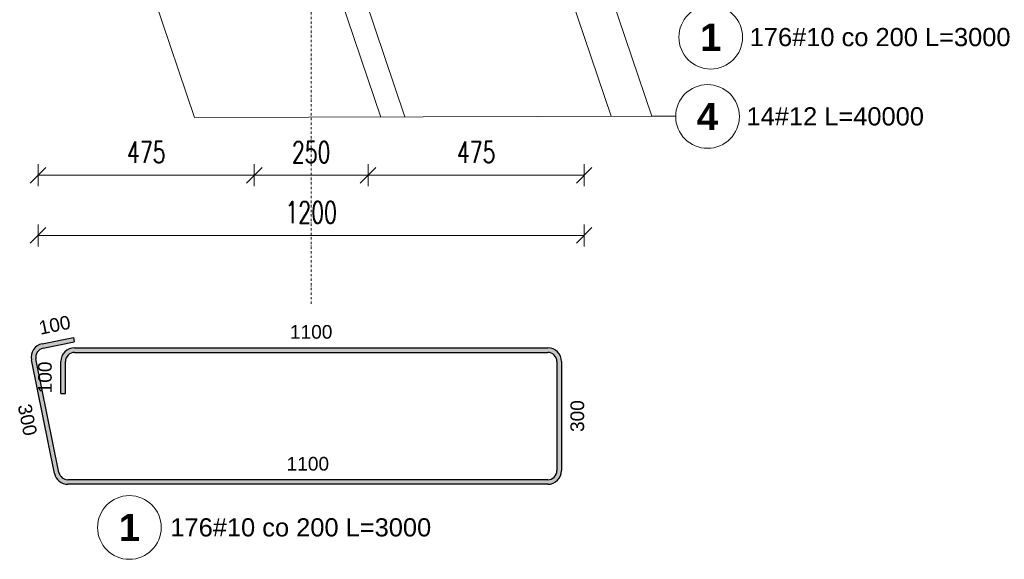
# Model space of a CAD drawing. Extents: x -274995 to 107519, y -337635 to 244261.
# Tile 20 of 49: x 74009 to 76173, y -48828 to -47641. Entities that reach past the tile are written whole.
import ezdxf

# ---------------------------------------------------------------- set-up
doc = ezdxf.new("R2010")
doc.units = 0
doc.header["$LTSCALE"] = 10
doc.header["$MEASUREMENT"] = 0
doc.linetypes.add('DASHDOT', pattern=[1, 0.5, -0.25, 0, -0.25])
doc.layers.add('P-Osie', color=1, linetype='DASHDOT', lineweight=18)
doc.layers.add('P-Wymiar', color=254, linetype='Continuous', lineweight=9)
for name, color, linetype in [('RCAD_opis kształtu pręta', 7, 'Continuous'), ('RCAD_opis rozkładu', 7, 'Continuous'), ('RCAD_pręt wyrzucony', 130, 'Continuous')]:
    doc.layers.add(name, color=color, linetype=linetype)
doc.styles.add('ROMANS', font='romans.shx', dxfattribs={"width": 0.7})
doc.styles.add('style1', font='arial.ttf')
doc.styles.add('style3', font='arialbd.ttf')
doc.dimstyles.new('A25', dxfattribs={"dimscale": 27, "dimtxt": 1.75, "dimasz": 0.05, "dimexe": 0, "dimexo": 0, "dimgap": 1, "dimtad": 1, "dimdec": 4, "dimrnd": 1, "dimdsep": 46, "dimtxsty": 'ROMANS', "dimblk": '[[[[[[[[', "dimcen": 2, "dimdle": 2, "dimse1": 1, "dimse2": 1, "dimclrd": 256, "dimclrt": 1, "dimadec": 0, "dimazin": 0, "dimtfac": 1, "dimtdec": 4, "dimtix": 1, "dimtmove": 2, "dimatfit": 3, "dimldrblk": '[[[[[[[[', "dimfxl": 0, "dimtvp": 0.6, "dimtolj": 1, "dimlwd": -1, "dimarcsym": 0})

# ---------------------------------------------------------------- blocks, each defined once
blk = doc.blocks.new('[[[[[[[[')
at = {"layer": 'P-Wymiar'}
for p, q in [((0, 18), (0, -18)), ((-12.7, -12.7), (12.7, 12.7)), ((0, 0), (-4.6, 0))]:
    blk.add_line(p, q, dxfattribs=at)
blk = doc.blocks.new('*D501')
at = {"layer": 'Defpoints', "color": 0, "transparency": 16777216}
for p in [(74524.8, -47117.6), (74049.8, -47517.6), (74524.8, -47983.5)]:
    blk.add_point(p, dxfattribs=at)
at = {"layer": 'P-Wymiar', "transparency": 16777216}
blk.add_line((74051.2, -47983.5), (74523.5, -47983.5), dxfattribs=at)
at = {"layer": 'P-Wymiar', "transparency": 16777216, "xscale": 1.35, "yscale": 1.35, "zscale": 1.35, "rotation": 180}
blk.add_blockref('[[[[[[[[', (74049.8, -47983.5), dxfattribs=at)
at = {"layer": 'P-Wymiar', "transparency": 16777216, "xscale": 1.35, "yscale": 1.35, "zscale": 1.35}
blk.add_blockref('[[[[[[[[', (74524.8, -47983.5), dxfattribs=at)
at = {"layer": 'P-Wymiar', "color": 1, "transparency": 16777216, "insert": (74287.3, -47932.9), "char_height": 47.25, "attachment_point": 5, "style": 'ROMANS'}
blk.add_mtext('\\A1;475', dxfattribs=at)
blk = doc.blocks.new('*D502')
at = {"layer": 'Defpoints', "color": 0, "transparency": 16777216}
for p in [(74524.8, -47117.6), (74774.8, -47117.6), (74774.8, -47983.5)]:
    blk.add_point(p, dxfattribs=at)
at = {"layer": 'P-Wymiar', "transparency": 16777216}
blk.add_line((74526.2, -47983.5), (74773.5, -47983.5), dxfattribs=at)
at = {"layer": 'P-Wymiar', "transparency": 16777216, "xscale": 1.35, "yscale": 1.35, "zscale": 1.35, "rotation": 180}
blk.add_blockref('[[[[[[[[', (74524.8, -47983.5), dxfattribs=at)
at = {"layer": 'P-Wymiar', "transparency": 16777216, "xscale": 1.35, "yscale": 1.35, "zscale": 1.35}
blk.add_blockref('[[[[[[[[', (74774.8, -47983.5), dxfattribs=at)
at = {"layer": 'P-Wymiar', "color": 1, "transparency": 16777216, "insert": (74649.8, -47932.9), "char_height": 47.25, "attachment_point": 5, "style": 'ROMANS'}
blk.add_mtext('\\A1;250', dxfattribs=at)
blk = doc.blocks.new('*D503')
at = {"layer": 'Defpoints', "color": 0, "transparency": 16777216}
for p in [(74774.8, -47117.6), (75249.8, -47117.6), (75249.8, -47983.5)]:
    blk.add_point(p, dxfattribs=at)
at = {"layer": 'P-Wymiar', "transparency": 16777216}
blk.add_line((74776.2, -47983.5), (75248.5, -47983.5), dxfattribs=at)
at = {"layer": 'P-Wymiar', "transparency": 16777216, "xscale": 1.35, "yscale": 1.35, "zscale": 1.35, "rotation": 180}
blk.add_blockref('[[[[[[[[', (74774.8, -47983.5), dxfattribs=at)
at = {"layer": 'P-Wymiar', "transparency": 16777216, "xscale": 1.35, "yscale": 1.35, "zscale": 1.35}
blk.add_blockref('[[[[[[[[', (75249.8, -47983.5), dxfattribs=at)
at = {"layer": 'P-Wymiar', "color": 1, "transparency": 16777216, "insert": (75012.3, -47932.9), "char_height": 47.25, "attachment_point": 5, "style": 'ROMANS'}
blk.add_mtext('\\A1;475', dxfattribs=at)
blk = doc.blocks.new('*D504')
at = {"layer": 'Defpoints', "color": 0, "transparency": 16777216}
for p in [(74049.8, -47517.6), (75249.8, -47517.6), (74049.8, -48115.7)]:
    blk.add_point(p, dxfattribs=at)
at = {"layer": 'P-Wymiar', "transparency": 16777216}
blk.add_line((75248.5, -48115.7), (74051.2, -48115.7), dxfattribs=at)
at = {"layer": 'P-Wymiar', "transparency": 16777216, "xscale": 1.35, "yscale": 1.35, "zscale": 1.35, "rotation": 180}
blk.add_blockref('[[[[[[[[', (74049.8, -48115.7), dxfattribs=at)
at = {"layer": 'P-Wymiar', "transparency": 16777216, "xscale": 1.35, "yscale": 1.35, "zscale": 1.35}
blk.add_blockref('[[[[[[[[', (75249.8, -48115.7), dxfattribs=at)
at = {"layer": 'P-Wymiar', "color": 1, "transparency": 16777216, "insert": (74649.8, -48065.1), "char_height": 47.25, "attachment_point": 5, "style": 'ROMANS'}
blk.add_mtext('\\A1;1200', dxfattribs=at)

msp = doc.modelspace()

# ---------------------------------------------------------------- hatches: boundary and pattern name
at = {"layer": 'RCAD_pręt wyrzucony'}
h = msp.add_hatch(color=4, dxfattribs=at)
edge = h.paths.add_edge_path(flags=0)
edge.add_line((74058.70866, -48354.09496), (74060.69536, -48363.89563))
edge.add_arc((74064.66874, -48383.49696), 20, -258.5408441, -168.5408441)
edge.add_line((74045.06741, -48387.47035), (74035.26675, -48389.45704))
edge.add_arc((74064.66874, -48383.49696), 30, 101.4591559, 191.4591559, ccw=False)
for points in [[(74060.69536, -48363.89563), (74058.70866, -48354.09496), (74127.31332, -48340.18811), (74129.30002, -48349.98878)], [(74129.8376, -48373.01181), (74129.8376, -48363.01181), (75169.8376, -48363.01181), (75169.8376, -48373.01181)], [(74095.64658, -48636.9852), (74085.84591, -48638.97189), (74035.26675, -48389.45704), (74045.06741, -48387.47035)], [(74109.8376, -48463.01181), (74099.8376, -48463.01181), (74099.8376, -48393.01181), (74109.8376, -48393.01181)], [(75189.8376, -48393.01181), (75199.8376, -48393.01181), (75199.8376, -48633.01181), (75189.8376, -48633.01181)], [(75169.8376, -48653.01181), (75169.8376, -48663.01181), (74115.24791, -48663.01181), (74115.24791, -48653.01181)]]:
    msp.add_hatch(color=4, dxfattribs=at).paths.add_polyline_path(points, flags=0)
h = msp.add_hatch(color=4, dxfattribs=at)
edge = h.paths.add_edge_path(flags=0)
edge.add_line((74129.8376, -48363.01181), (74129.8376, -48373.01181))
edge.add_arc((74129.8376, -48393.01181), 20, 90, 180)
edge.add_line((74109.8376, -48393.01181), (74099.8376, -48393.01181))
edge.add_arc((74129.8376, -48393.01181), 30, 450, 540, ccw=False)
h = msp.add_hatch(color=4, dxfattribs=at)
edge = h.paths.add_edge_path(flags=0)
edge.add_line((75199.8376, -48393.01181), (75189.8376, -48393.01181))
edge.add_arc((75169.8376, -48393.01181), 20, 0, 90)
edge.add_line((75169.8376, -48373.01181), (75169.8376, -48363.01181))
edge.add_arc((75169.8376, -48393.01181), 30, 360, 450, ccw=False)
h = msp.add_hatch(color=4, dxfattribs=at)
edge = h.paths.add_edge_path(flags=0)
edge.add_line((74085.84591, -48638.97189), (74095.64658, -48636.9852))
edge.add_arc((74115.24791, -48633.01181), 20, -168.5408441, -90)
edge.add_line((74115.24791, -48653.01181), (74115.24791, -48663.01181))
edge.add_arc((74115.24791, -48633.01181), 30, 191.4591559, 270, ccw=False)
h = msp.add_hatch(color=4, dxfattribs=at)
edge = h.paths.add_edge_path(flags=0)
edge.add_line((75169.8376, -48663.01181), (75169.8376, -48653.01181))
edge.add_arc((75169.8376, -48633.01181), 20, -90, 0)
edge.add_line((75189.8376, -48633.01181), (75199.8376, -48633.01181))
edge.add_arc((75169.8376, -48633.01181), 30, 270, 360, ccw=False)

# ---------------------------------------------------------------- linework, layer by layer
at = {"layer": 'P-Osie'}
msp.add_lwpolyline([(74649.8376, -45473.68273), (74649.8376, -48266.78606)], dxfattribs=at)
at = {"layer": 'RCAD_opis kształtu pręta', "color": 8, "lineweight": 0}
msp.add_circle((75527.88831, -47679.9197), 70, dxfattribs=at)
at = {"layer": 'RCAD_opis rozkładu', "color": 8, "lineweight": 0}
for p, q in [((74802.7761, -47855.4335), (74617.19246, -47305.25932)), ((75398.16137, -47853.61108), (75213.19246, -47305.25932)), ((74393.58966, -47856.68598), (74296.63548, -47569.25932)), ((74855.66954, -47855.2716), (74759.19246, -47569.25932)), ((75309.20127, -47853.88338), (75213.19246, -47569.25932)), ((74393.58966, -47856.68598), (75398.16137, -47853.61108)), ((75398.16137, -47853.61108), (75450.878, -47853.88338))]:
    msp.add_line(p, q, dxfattribs=at)
msp.add_circle((75520.87706, -47854.24495), 70, dxfattribs=at)
at = {"layer": 'RCAD_pręt wyrzucony', "color": 4}
for p, q in [((74058.70866, -48354.09496), (74127.31332, -48340.18811)), ((74060.69536, -48363.89563), (74129.30002, -48349.98878)), ((74127.31332, -48340.18811), (74129.30002, -48349.98878)), ((74129.8376, -48363.01181), (75169.8376, -48363.01181)), ((74129.8376, -48373.01181), (75169.8376, -48373.01181)), ((74085.84591, -48638.97189), (74035.26675, -48389.45704)), ((74095.64658, -48636.9852), (74045.06741, -48387.47035)), ((74099.8376, -48463.01181), (74099.8376, -48393.01181)), ((74109.8376, -48463.01181), (74109.8376, -48393.01181)), ((75189.8376, -48393.01181), (75189.8376, -48633.01181)), ((75199.8376, -48393.01181), (75199.8376, -48633.01181)), ((74099.8376, -48463.01181), (74109.8376, -48463.01181)), ((75169.8376, -48653.01181), (74115.24791, -48653.01181)), ((75169.8376, -48663.01181), (74115.24791, -48663.01181))]:
    msp.add_line(p, q, dxfattribs=at)
at = {"layer": 'RCAD_pręt wyrzucony', "color": 8, "lineweight": 0}
msp.add_circle((74250.37956, -48757.93308), 70, dxfattribs=at)
at = {"layer": 'RCAD_pręt wyrzucony', "color": 4}
for centre, radius, start, end in [((74064.66874, -48383.49696), 30, 101.4591559, 191.4591559), ((74064.66874, -48383.49696), 20, 101.4591559, 191.4591559), ((74129.8376, -48393.01181), 30, 90, 180), ((74129.8376, -48393.01181), 20, 90, 180), ((75169.8376, -48393.01181), 30, 0, 90), ((75169.8376, -48393.01181), 20, 0, 90), ((74115.24791, -48633.01181), 30, 191.4591559, 270), ((74115.24791, -48633.01181), 20, 191.4591559, 270), ((75169.8376, -48633.01181), 20, 270, 0), ((75169.8376, -48633.01181), 30, 270, 0)]:
    msp.add_arc(centre, radius, start, end, dxfattribs=at)

# ---------------------------------------------------------------- texts
at = {"layer": 'RCAD_opis kształtu pręta', "color": 1, "attachment_point": 5}
for s, insert, char_height, style in [('1', (75527.88831, -47679.9197), 60, 'style3'), ('176#10 co 200 L=3000', (75900.16661, -47679.9197), 40, 'style1')]:
    msp.add_mtext(s, dxfattribs=dict(at, insert=insert, char_height=char_height, style=style))
at = {"layer": 'RCAD_opis rozkładu', "color": 1, "insert": (75520.87706, -47854.24495), "char_height": 60, "attachment_point": 5, "style": 'style3'}
msp.add_mtext('4', dxfattribs=at)
at = {"layer": 'RCAD_opis rozkładu', "color": 2, "insert": (75801.50462, -47854.24495), "char_height": 40, "attachment_point": 5, "style": 'style1'}
msp.add_mtext('14#12 L=40000', dxfattribs=at)
at = {"layer": 'RCAD_pręt wyrzucony', "color": 1, "char_height": 30, "attachment_point": 5, "style": 'style1'}
for s, insert, rotation in [('100', (74086.05757, -48312.83921), 11.4591559), ('100', (74064.8376, -48428.01181), 90), ('300', (74026.254, -48521.16789), 281.4591559), ('300', (75234.8376, -48513.01181), 90)]:
    msp.add_mtext(s, dxfattribs=dict(at, insert=insert, rotation=rotation))
at = {"layer": 'RCAD_pręt wyrzucony', "color": 1, "attachment_point": 5}
for s, insert, char_height, style in [('1100', (74649.8376, -48328.01181), 30, 'style1'), ('1100', (74642.54276, -48618.01181), 30, 'style1'), ('1', (74250.37956, -48757.93308), 60, 'style3')]:
    msp.add_mtext(s, dxfattribs=dict(at, insert=insert, char_height=char_height, style=style))
at = {"layer": 'RCAD_pręt wyrzucony', "color": 2, "insert": (74340.37956, -48757.93308), "char_height": 40, "attachment_point": 4, "style": 'style1'}
msp.add_mtext('176#10 co 200 L=3000', dxfattribs=at)

# ---------------------------------------------------------------- dimensions: what is measured, and where the dimension line sits
at = {"layer": 'P-Wymiar'}
for base, p1, p2, picture, middle in [((74524.8376, -47983.51561), (74049.8376, -47517.55398), (74524.8376, -47117.55398), '*D501', (74287.3376, -47932.89061)), ((74774.8376, -47983.51561), (74524.8376, -47117.55398), (74774.8376, -47117.55398), '*D502', (74649.8376, -47932.89061)), ((75249.8376, -47983.51561), (74774.8376, -47117.55398), (75249.8376, -47117.55398), '*D503', (75012.3376, -47932.89061)), ((74049.8376, -48115.71936), (75249.8376, -47517.55398), (74049.8376, -47517.55398), '*D504', (74649.8376, -48065.09436))]:
    dim = msp.add_linear_dim(base=base, p1=p1, p2=p2, dimstyle='A25', override={"dimfxl": 0.18, "dimfxlon": 1}, dxfattribs=at)
    dim.commit()
    dim.dimension.update_dxf_attribs({"geometry": picture, "text_midpoint": middle})

doc.saveas('drawing.dxf')
